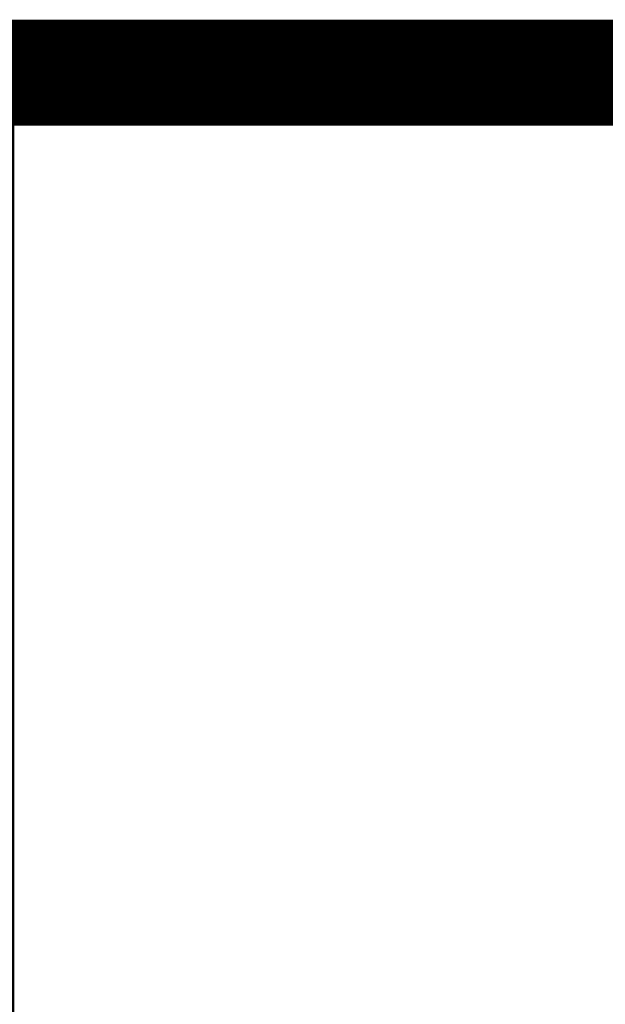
# Model space of a CAD drawing. Header units: metres. Extents: x -699 to 2316, y -1199 to 781.
# Tile 130 of 256: x -101.89 to -96.37, y -74.55 to -65.27. Entities that reach past the tile are written whole.
import ezdxf

# ---------------------------------------------------------------- set-up
doc = ezdxf.new("R2010")
doc.units = ezdxf.units.M
doc.layers.add('X-XX-AL-TEKENBLAD_VIEWPORT-G', color=7, linetype='Continuous', lineweight=18, plot=False)

msp = doc.modelspace()

# ---------------------------------------------------------------- linework, layer by layer
at = {"layer": 'X-XX-AL-TEKENBLAD_VIEWPORT-G', "color": 3, "const_width": 1}
msp.add_lwpolyline([(-102.4438644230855, -65.7666844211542), (-65.26269609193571, -65.7666844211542), (-65.26269609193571, -119.9545912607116), (-102.4438644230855, -119.9545912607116)], close=True, dxfattribs=at)

doc.saveas('drawing.dxf')
